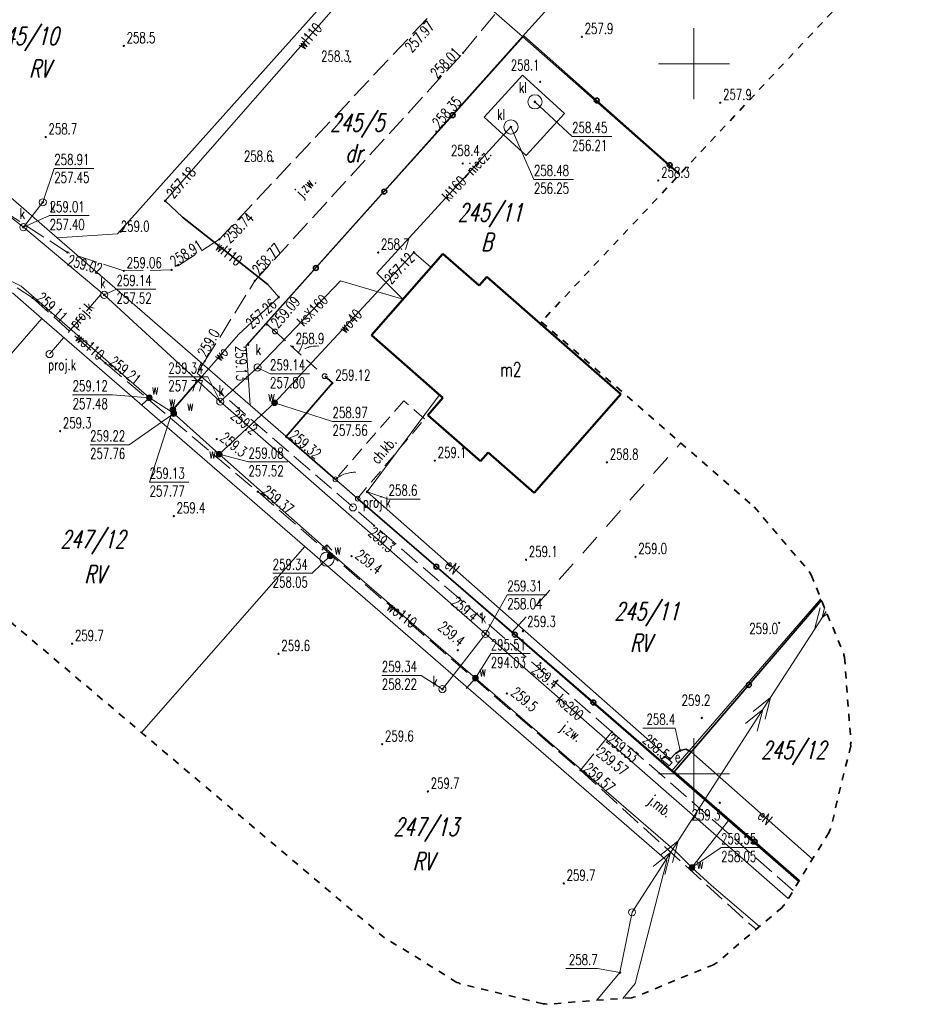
# Model space of a CAD drawing. Header units: metres. Extents: x 7443272 to 7443636, y 5636784 to 5637178.
# Tile 6 of 17: x 7443453 to 7443517, y 5636784 to 5636853. Entities that reach past the tile are written whole.
import ezdxf
from ezdxf.enums import TextEntityAlignment as Align

# ---------------------------------------------------------------- set-up
doc = ezdxf.new("R2010")
doc.units = ezdxf.units.M
doc.header["$MEASUREMENT"] = 0
for name, pattern in [('1', [0]), ('1_OTKC', [1.5, 1, -0.5]), ('1_OTKJ', [2, 1.5, -0.5]), ('1_OTOB', [2, 1, -1]), ('1_OTOF', [1.5, 1.5]), ('1_OTOO', [7.5, 7.5]), ('1_SUEP_A', [0]), ('1_SUES', [0]), ('1_SUKM', [0]), ('1_SUKP', [0]), ('1_SULO', [0]), ('1_SUPP_P', [2, 1.5, -0.5]), ('1_SUWP', [0]), ('2_EGBU_A', [0]), ('2_OTKC', [1.5, 1, -0.5]), ('2_OTKJ', [2, 1.5, -0.5]), ('2_SUEP_A', [0]), ('2_SUES', [0]), ('2_SUKM', [0]), ('2_SUKP', [0]), ('2_SULO', [0]), ('2_SUPP_P', [2, 1.5, -0.5]), ('2_SUWP', [0]), ('3', [1, 0.5, -0.5]), ('3_EGBU_A', [0]), ('4', [2.5, 1.5, -1])]:
    doc.linetypes.add(name, pattern=pattern)
doc.layers.get('0').update_dxf_attribs({"color": 250, "linetype": 'CONTINUOUS', "lineweight": 100})
for name, color, linetype, lineweight in [('EGBB_E_T_0', 7, 'CONTINUOUS', 20), ('EGBB_L_0', 7, '2_EGBU_A', 50), ('EUZOU_T_0', 96, 'CONTINUOUS', 25), ('EUZPU_L_4', 96, '4', 18), ('GRANICE_EWID_L_0', 3, '1', 18), ('KRZYZE_L_0', 7, '1', 0), ('NUMERY_DZIALEK_T_0', 3, 'CONTINUOUS', 25), ('P_SUK_E_T_6', 34, 'CONTINUOUS', 0), ('P_SUK_T_3', 34, 'CONTINUOUS', 18), ('P_SUKP_E_T_0', 34, 'CONTINUOUS', 0), ('P_SUKP_L_0', 34, '2_SUPP_P', 18), ('SUE_E_T_1', 1, 'CONTINUOUS', 0), ('SUE_L_1', 1, '2_SUES', 18), ('SUEP_E_T_0', 1, 'CONTINUOUS', 0), ('SUEP_L_0', 1, '2_SUEP_A', 18), ('SUER_T_0', 1, 'CONTINUOUS', 18), ('SUK_E_T_2', 34, 'CONTINUOUS', 0), ('SUK_E_T_4', 34, 'CONTINUOUS', 0), ('SUK_L_3', 34, '2_SUKM', 18), ('SUK_T_2', 34, 'CONTINUOUS', 18), ('SUK_T_3', 34, 'CONTINUOUS', 18), ('SUKP_E_T_0', 34, 'CONTINUOUS', 0), ('SUKP_L_0', 34, '2_SUKP', 18), ('SUKR_T_0', 34, 'CONTINUOUS', 18), ('SUNR_T_0', 7, 'CONTINUOUS', 18), ('SUW_E_T_2', 5, 'CONTINUOUS', 0), ('SUW_T_2', 5, 'CONTINUOUS', 18), ('SUW_T_5', 5, 'CONTINUOUS', 18), ('SUWP_E_T_0', 5, 'CONTINUOUS', 0), ('SUWP_L_0', 5, '2_SUWP', 18), ('SUWR_T_0', 5, 'CONTINUOUS', 18), ('ZAKRES_L_2', 1, '3', 35)]:
    doc.layers.add(name, color=color, linetype=linetype, lineweight=lineweight)
for name, color, linetype, lineweight, true_color in [('OTK_E_T_0', 7, 'CONTINUOUS', 0, 0x7d7d7d), ('OTK_E_T_1', 7, 'CONTINUOUS', 0, 0x7d7d7d), ('OTK_L_0', 7, '1_OTKJ', 18, 0x7d7d7d), ('OTK_L_2', 7, '1_OTKC', 18, 0x7d7d7d), ('OTO_L_0', 7, '1_OTOO', 35, 0x7d7d7d), ('OTO_L_1', 7, '1_OTOB', 18, 0x7d7d7d), ('OTO_L_2', 7, '1_OTOF', 18, 0x7d7d7d), ('OTR_T_0', 7, 'CONTINUOUS', 18, 0x7d7d7d), ('OTR_T_1', 7, 'CONTINUOUS', 18, 0x7d7d7d), ('SUL_L_1', 7, '2_SULO', 35, 0x7d7d7d), ('SUP_T_2', 7, 'CONTINUOUS', 18, 0x7d7d7d)]:
    doc.layers.add(name, color=color, linetype=linetype, lineweight=lineweight, true_color=true_color)
doc.styles.get("Standard").update_dxf_attribs({"font": 'Simplex.SHX', "width": 0.75})

# ---------------------------------------------------------------- blocks, each defined once
blk = doc.blocks.new('1_SUKS')
at = {"linetype": 'Continuous'}
blk.add_circle((0, 0), 0.25, dxfattribs=at)
blk = doc.blocks.new('1_SUPS')
at = {"linetype": 'Continuous'}
blk.add_circle((0, 0), 0.0625, dxfattribs=at)
blk = doc.blocks.new('1_SUKM')
at = {"linetype": 'Continuous'}
blk.add_circle((0, 0), 0.5, dxfattribs=at)
blk = doc.blocks.new('1_SUPP')
at = {"linetype": 'Continuous'}
blk.add_circle((0, 0), 0.25, dxfattribs=at)
blk = doc.blocks.new('1_SUWH')
at = {"linetype": 'Continuous'}
for p, q in [((0, 1), (-0.35355, 0.64645)), ((0, 1), (0.35355, 0.64645)), ((0, 0.5), (0, 1))]:
    blk.add_line(p, q, dxfattribs=at)
blk.add_circle((0, 0), 0.5, dxfattribs=at)
blk = doc.blocks.new('1_SUWW')
at = {"linetype": 'Continuous'}
for radius in [0.2, 0.175, 0.15, 0.125, 0.1, 0.075, 0.05, 0.025, 0.00715]:
    blk.add_circle((0, 0), radius, dxfattribs=at)
blk = doc.blocks.new('2_OTRN')
at = {"linetype": 'Continuous'}
blk.add_circle((0, 0), 0.045, dxfattribs=at)
blk = doc.blocks.new('2_OTRS')
at = {"linetype": 'Continuous'}
blk.add_circle((0, 0), 0.045, dxfattribs=at)

msp = doc.modelspace()

# ---------------------------------------------------------------- linework, layer by layer
at = {"layer": 'EGBB_L_0', "linetype": '3_EGBU_A'}
for p, q in [((7443482.307, 5636836.617), (7443477.278, 5636830.878)), ((7443484.864, 5636834.376), (7443482.307, 5636836.617)), ((7443485.411, 5636835.001), (7443484.864, 5636834.376)), ((7443494.842, 5636826.737), (7443485.411, 5636835.001)), ((7443477.278, 5636830.878), (7443482.318, 5636826.463)), ((7443482.318, 5636826.463), (7443481.263, 5636825.259)), ((7443488.747, 5636819.779), (7443494.842, 5636826.737)), ((7443481.263, 5636825.259), (7443484.964, 5636822.017)), ((7443484.964, 5636822.017), (7443485.497, 5636822.626)), ((7443485.497, 5636822.626), (7443488.747, 5636819.779))]:
    msp.add_line(p, q, dxfattribs=at)
at = {"layer": 'EUZPU_L_4', "linetype": '4'}
msp.add_line((7443487.18, 5636809.94), (7443499.073, 5636823.297), dxfattribs=at)
at = {"layer": 'GRANICE_EWID_L_0', "linetype": '1'}
for p, q in [((7443487.92, 5636851.91), (7443506.73, 5636872.94)), ((7443478.91, 5636859.83), (7443459.41, 5636838.02)), ((7443487.92, 5636851.91), (7443478.91, 5636859.83)), ((7443437.91, 5636852.71), (7443455.15, 5636837.75)), ((7443468.47, 5636830.15), (7443487.92, 5636851.91)), ((7443487.92, 5636851.91), (7443498.97, 5636842.187)), ((7443459.41, 5636838.02), (7443455.15, 5636837.75)), ((7443455.15, 5636837.75), (7443468.74, 5636825.95)), ((7443454.08, 5636832.05), (7443452.01, 5636833.86)), ((7443442.368, 5636818.689), (7443454.08, 5636832.05)), ((7443454.08, 5636832.05), (7443472.59, 5636816)), ((7443468.47, 5636830.15), (7443468.74, 5636825.95)), ((7443468.74, 5636825.95), (7443498.41, 5636800.19)), ((7443461.095, 5636802.9), (7443472.59, 5636816)), ((7443472.59, 5636816), (7443498.08, 5636793.89)), ((7443508.945, 5636812.327), (7443498.41, 5636800.19)), ((7443498.41, 5636800.19), (7443507.372, 5636792.41)), ((7443495.86, 5636785.22), (7443498.08, 5636793.89)), ((7443495.86, 5636785.22), (7443494.989, 5636784.178))]:
    msp.add_line(p, q, dxfattribs=at)
at = {"layer": 'KRZYZE_L_0', "linetype": '1'}
for p, q in [((7443500, 5636847.5), (7443500, 5636852.5)), ((7443497.5, 5636850), (7443502.5, 5636850)), ((7443500, 5636797.5), (7443500, 5636802.5)), ((7443497.5, 5636800), (7443502.5, 5636800))]:
    msp.add_line(p, q, dxfattribs=at)
at = {"layer": 'OTK_L_0', "linetype": '2_OTKJ'}
for p, q in [((7443483.743, 5636850.774), (7443496.081, 5636865.782)), ((7443481.209, 5636853.194), (7443466.582, 5636837.642)), ((7443469.081, 5636834.716), (7443483.743, 5636850.774)), ((7443455.887, 5636836.714), (7443442.404, 5636845.414)), ((7443440.726, 5636842.043), (7443453.414, 5636833.505)), ((7443466.582, 5636837.642), (7443463.206, 5636835.482)), ((7443459.845, 5636835.41), (7443455.887, 5636836.714)), ((7443463.206, 5636835.482), (7443459.845, 5636835.41)), ((7443465.537, 5636829.036), (7443469.081, 5636834.716)), ((7443453.414, 5636833.505), (7443458.545, 5636828.912)), ((7443458.545, 5636828.912), (7443469.275, 5636819.867)), ((7443465.009, 5636828.194), (7443465.537, 5636829.036)), ((7443466.18, 5636827.22), (7443465.009, 5636828.194)), ((7443483.57, 5636812.25), (7443466.18, 5636827.22)), ((7443469.275, 5636819.867), (7443492, 5636800.25)), ((7443494.22, 5636802.96), (7443483.57, 5636812.25)), ((7443494.22, 5636802.96), (7443492, 5636800.25)), ((7443492, 5636800.25), (7443494.22, 5636802.96)), ((7443506.994, 5636791.785), (7443494.22, 5636802.96)), ((7443492, 5636800.25), (7443503.94, 5636789.41)), ((7443503.94, 5636789.41), (7443504.384, 5636789.052))]:
    msp.add_line(p, q, dxfattribs=at)
at = {"layer": 'OTK_L_2', "linetype": '2_OTKC'}
for p, q in [((7443479.555, 5636826.273), (7443474.748, 5636820.734)), ((7443481.024, 5636824.986), (7443479.555, 5636826.273)), ((7443476.299, 5636819.387), (7443481.024, 5636824.986)), ((7443474.748, 5636820.734), (7443476.299, 5636819.387))]:
    msp.add_line(p, q, dxfattribs=at)
at = {"layer": 'OTO_L_0'}
for p, q in [((7443488.01, 5636851.97), (7443483.007, 5636846.383)), ((7443493.151, 5636847.417), (7443488.01, 5636851.97)), ((7443498.292, 5636842.863), (7443493.151, 5636847.417)), ((7443483.007, 5636846.383), (7443478.187, 5636841.001)), ((7443499.009, 5636842.228), (7443498.292, 5636842.863)), ((7443478.187, 5636841.001), (7443473.368, 5636835.62)), ((7443473.368, 5636835.62), (7443468.549, 5636830.238)), ((7443470.494, 5636831.147), (7443469.867, 5636831.71)), ((7443474.544, 5636827.529), (7443473.99, 5636827.998)), ((7443471.271, 5636823.74), (7443474.544, 5636827.529)), ((7443474.748, 5636820.734), (7443471.271, 5636823.74)), ((7443481.852, 5636814.585), (7443476.32, 5636819.369)), ((7443487.385, 5636809.8), (7443481.852, 5636814.585)), ((7443508.99, 5636812.214), (7443503.867, 5636806.254)), ((7443492.917, 5636805.016), (7443487.385, 5636809.8)), ((7443503.867, 5636806.254), (7443498.61, 5636800.14)), ((7443498.59, 5636800.11), (7443492.917, 5636805.016)), ((7443498.61, 5636800.14), (7443504.274, 5636795.224)), ((7443504.274, 5636795.224), (7443507.421, 5636792.492))]:
    msp.add_line(p, q, dxfattribs=at)
for centre in [(7443493.151, 5636847.417), (7443483.007, 5636846.383), (7443498.292, 5636842.863), (7443478.187, 5636841.001), (7443473.368, 5636835.62), (7443481.852, 5636814.585), (7443487.385, 5636809.8), (7443503.867, 5636806.254), (7443492.917, 5636805.016), (7443504.274, 5636795.224)]:
    msp.add_circle(centre, 0.17, dxfattribs=at)
at = {"layer": 'OTO_L_1'}
for p, q in [((7443470.494, 5636831.147), (7443471.778, 5636829.991)), ((7443471.592, 5636830.158), (7443472.706, 5636829.154)), ((7443472.706, 5636829.154), (7443473.99, 5636827.998))]:
    msp.add_line(p, q, dxfattribs=at)
for centre in [(7443470.494, 5636831.147), (7443473.99, 5636827.998)]:
    msp.add_circle(centre, 0.17, dxfattribs=at)
for centre, start, end in [((7443470.492, 5636830.776), 325.93371, 10.00808), ((7443473.436, 5636828.125), 85.97043, 130.0448)]:
    msp.add_arc(centre, 2, start, end, dxfattribs=at)
at = {"layer": 'OTO_L_2'}
for p, q in [((7443474.829, 5636820.796), (7443474.909, 5636820.859)), ((7443474.909, 5636820.859), (7443474.983, 5636820.913)), ((7443474.983, 5636820.913), (7443475.079, 5636820.963)), ((7443475.079, 5636820.963), (7443475.161, 5636821.011)), ((7443475.161, 5636821.011), (7443475.25, 5636821.053)), ((7443475.25, 5636821.053), (7443475.347, 5636821.088)), ((7443475.347, 5636821.088), (7443475.436, 5636821.13)), ((7443475.436, 5636821.13), (7443475.534, 5636821.151)), ((7443475.534, 5636821.151), (7443475.638, 5636821.179)), ((7443475.638, 5636821.179), (7443475.729, 5636821.193)), ((7443475.729, 5636821.193), (7443475.827, 5636821.214)), ((7443475.827, 5636821.214), (7443475.926, 5636821.221)), ((7443475.926, 5636821.221), (7443476.025, 5636821.228)), ((7443476.025, 5636821.228), (7443476.131, 5636821.228)), ((7443476.131, 5636821.228), (7443476.167, 5636821.224)), ((7443474.748, 5636820.734), (7443474.829, 5636820.796)), ((7443474.748, 5636820.734), (7443475.314, 5636820.242)), ((7443475.226, 5636820.318), (7443475.754, 5636819.861)), ((7443475.754, 5636819.861), (7443476.32, 5636819.369))]:
    msp.add_line(p, q, dxfattribs=at)
for centre in [(7443474.748, 5636820.734), (7443476.32, 5636819.369)]:
    msp.add_circle(centre, 0.17, dxfattribs=at)
at = {"layer": 'P_SUKP_L_0', "linetype": '1_SUPP_P'}
msp.add_line((7443454.614, 5636829.555), (7443458.238, 5636833.761), dxfattribs=at)
at = {"layer": 'SUE_L_1', "linetype": '1_SUES'}
for p, q in [((7443497.92, 5636801.24), (7443497.72, 5636801)), ((7443497.72, 5636801), (7443498.26, 5636800.55)), ((7443498.46, 5636800.79), (7443497.92, 5636801.24)), ((7443498.26, 5636800.55), (7443498.46, 5636800.79))]:
    msp.add_line(p, q, dxfattribs=at)
at = {"layer": 'SUEP_L_0', "linetype": '1_SUEP_A'}
for p, q in [((7443476.991, 5636819.856), (7443482.068, 5636826.682)), ((7443498.27, 5636801.08), (7443476.991, 5636819.856)), ((7443508.878, 5636811.69), (7443508.485, 5636810.159)), ((7443508.485, 5636810.159), (7443509.306, 5636811.431)), ((7443509.204, 5636811.686), (7443509.028, 5636810.999)), ((7443509.028, 5636810.999), (7443509.37, 5636811.274)), ((7443505.397, 5636805.371), (7443508.485, 5636810.159)), ((7443498.892, 5636795.287), (7443505.397, 5636805.371)), ((7443504.164, 5636804.382), (7443505.397, 5636805.371)), ((7443505.397, 5636805.371), (7443505.004, 5636803.84)), ((7443503.622, 5636803.541), (7443504.855, 5636804.531)), ((7443504.855, 5636804.531), (7443504.462, 5636802.999)), ((7443498.26, 5636800.96), (7443498.69, 5636801.42)), ((7443498.69, 5636801.42), (7443499.03, 5636801.63)), ((7443499.03, 5636801.63), (7443499.42, 5636801.73)), ((7443499.42, 5636801.73), (7443499.8, 5636801.55)), ((7443499.8, 5636801.55), (7443508.342, 5636793.992)), ((7443498.218, 5636800.992), (7443498.27, 5636801.08)), ((7443495.639, 5636790.245), (7443498.892, 5636795.287)), ((7443497.659, 5636794.298), (7443498.892, 5636795.287)), ((7443498.892, 5636795.287), (7443498.499, 5636793.756)), ((7443497.117, 5636793.457), (7443498.35, 5636794.447)), ((7443498.35, 5636794.447), (7443497.957, 5636792.915)), ((7443495.639, 5636790.245), (7443494.781, 5636785.993)), ((7443494.781, 5636785.993), (7443493.151, 5636784.05))]:
    msp.add_line(p, q, dxfattribs=at)
at = {"layer": 'SUER_T_0', "linetype": 'Continuous'}
for p, q in [((7443476.991, 5636819.856), (7443478.497, 5636819.337)), ((7443478.497, 5636819.337), (7443480.723, 5636819.337)), ((7443496.401, 5636803.214), (7443498.681, 5636803.214)), ((7443499.03, 5636801.63), (7443498.681, 5636803.214)), ((7443490.964, 5636786.282), (7443493.216, 5636786.282)), ((7443494.781, 5636785.993), (7443493.216, 5636786.282))]:
    msp.add_line(p, q, dxfattribs=at)
at = {"layer": 'SUK_L_3', "linetype": '1_SUKM'}
for p, q in [((7443487.914, 5636849.196), (7443485.227, 5636846.233)), ((7443490.877, 5636846.509), (7443487.914, 5636849.196)), ((7443488.19, 5636843.546), (7443490.877, 5636846.509)), ((7443485.227, 5636846.233), (7443488.19, 5636843.546))]:
    msp.add_line(p, q, dxfattribs=at)
at = {"layer": 'SUKP_L_0', "linetype": '1_SUKP'}
for p, q in [((7443477.67, 5636835.26), (7443487.11, 5636845.55)), ((7443452.77, 5636838.49), (7443445.966, 5636843.772)), ((7443452.77, 5636838.49), (7443454.138, 5636840.244)), ((7443458.467, 5636833.725), (7443452.77, 5636838.49)), ((7443475.112, 5636834.709), (7443469.263, 5636828.612)), ((7443479.499, 5636833.413), (7443475.112, 5636834.709)), ((7443479.499, 5636833.413), (7443477.67, 5636835.26)), ((7443466.634, 5636826.205), (7443458.467, 5636833.725)), ((7443466.634, 5636826.205), (7443469.263, 5636828.612)), ((7443485.314, 5636809.852), (7443466.634, 5636826.205)), ((7443485.314, 5636809.852), (7443482.285, 5636805.96)), ((7443506.646, 5636791.212), (7443485.314, 5636809.852))]:
    msp.add_line(p, q, dxfattribs=at)
at = {"layer": 'SUKR_T_0', "linetype": 'Continuous'}
for p, q in [((7443488.8, 5636847.32), (7443491.421, 5636844.879)), ((7443487.11, 5636845.55), (7443488.729, 5636841.854)), ((7443491.421, 5636844.879), (7443494.217, 5636844.879)), ((7443488.729, 5636841.854), (7443491.524, 5636841.854))]:
    msp.add_line(p, q, dxfattribs=at)
at = {"layer": 'SUL_L_1', "linetype": '1_SULO'}
for p, q in [((7443469.996, 5636834.462), (7443463.984, 5636839.194)), ((7443463.3, 5636825.64), (7443465.307, 5636827.942)), ((7443498.26, 5636800.96), (7443498.69, 5636801.42)), ((7443498.69, 5636801.42), (7443499.03, 5636801.63)), ((7443499.03, 5636801.63), (7443499.42, 5636801.73)), ((7443499.42, 5636801.73), (7443499.8, 5636801.55)), ((7443499.8, 5636801.55), (7443508.342, 5636793.992))]:
    msp.add_line(p, q, dxfattribs=at)
at = {"layer": 'SUNR_T_0', "linetype": 'Continuous'}
for p, q in [((7443454.138, 5636840.244), (7443454.948, 5636842.626)), ((7443454.948, 5636842.626), (7443457.743, 5636842.626)), ((7443452.77, 5636838.49), (7443454.618, 5636839.307)), ((7443454.618, 5636839.307), (7443457.413, 5636839.307)), ((7443458.467, 5636833.725), (7443459.33, 5636834.122)), ((7443459.33, 5636834.122), (7443462.099, 5636834.122)), ((7443469.272, 5636828.581), (7443470.141, 5636828.163)), ((7443462.982, 5636827.947), (7443465.751, 5636827.947)), ((7443466.634, 5636826.205), (7443465.751, 5636827.947)), ((7443470.141, 5636828.163), (7443472.91, 5636828.163)), ((7443485.314, 5636809.852), (7443486.848, 5636812.597)), ((7443486.848, 5636812.597), (7443489.644, 5636812.597)), ((7443478.018, 5636806.926), (7443480.787, 5636806.926)), ((7443482.285, 5636805.96), (7443480.787, 5636806.926))]:
    msp.add_line(p, q, dxfattribs=at)
at = {"layer": 'SUWP_L_0', "linetype": '1_SUWP'}
for p, q in [((7443480.005, 5636860.036), (7443462.754, 5636840.349)), ((7443462.754, 5636840.349), (7443463.984, 5636839.194)), ((7443463.984, 5636839.194), (7443469.996, 5636834.462)), ((7443452.603, 5636834.338), (7443449.15, 5636836.09)), ((7443470.46, 5636826.13), (7443480.28, 5636836.72)), ((7443480.28, 5636836.72), (7443481.477, 5636835.671)), ((7443461.63, 5636826.49), (7443452.603, 5636834.338)), ((7443469.996, 5636834.462), (7443470.765, 5636833.554)), ((7443470.765, 5636833.554), (7443467.92, 5636830.94)), ((7443467.92, 5636830.94), (7443463.3, 5636825.64)), ((7443461.643, 5636826.482), (7443461.116, 5636825.975)), ((7443463.2, 5636825.49), (7443461.63, 5636826.49)), ((7443466.56, 5636822.5), (7443470.46, 5636826.13)), ((7443463.3, 5636825.64), (7443463.2, 5636825.49)), ((7443463.36, 5636825.37), (7443463.2, 5636825.49)), ((7443466.56, 5636822.5), (7443463.36, 5636825.37)), ((7443474.51, 5636815.46), (7443466.56, 5636822.5)), ((7443474.51, 5636815.46), (7443474.15, 5636815.11)), ((7443498.69, 5636794.56), (7443474.51, 5636815.46)), ((7443484.606, 5636806.734), (7443483.954, 5636806.003)), ((7443499.86, 5636793.39), (7443502.428, 5636796.701)), ((7443499.86, 5636793.39), (7443498.69, 5636794.56)), ((7443501.23, 5636792.12), (7443499.86, 5636793.39)), ((7443504.611, 5636789.242), (7443501.23, 5636792.12))]:
    msp.add_line(p, q, dxfattribs=at)
at = {"layer": 'SUWR_T_0', "linetype": 'Continuous'}
for p, q in [((7443456.241, 5636826.685), (7443459.037, 5636826.685)), ((7443461.643, 5636826.482), (7443459.037, 5636826.685)), ((7443470.46, 5636826.13), (7443474.543, 5636824.814)), ((7443463.36, 5636825.37), (7443460.21, 5636823.171)), ((7443463.3, 5636825.64), (7443461.662, 5636820.534)), ((7443474.543, 5636824.814), (7443477.285, 5636824.814)), ((7443457.469, 5636823.171), (7443460.21, 5636823.171)), ((7443466.56, 5636822.5), (7443468.625, 5636821.957)), ((7443468.625, 5636821.957), (7443471.393, 5636821.957)), ((7443461.662, 5636820.534), (7443464.431, 5636820.534)), ((7443474.385, 5636815.339), (7443473.098, 5636814.121)), ((7443470.33, 5636814.121), (7443473.098, 5636814.121)), ((7443484.606, 5636806.734), (7443485.69, 5636808.465)), ((7443485.69, 5636808.465), (7443488.458, 5636808.465)), ((7443499.86, 5636793.39), (7443501.913, 5636794.801)), ((7443501.913, 5636794.801), (7443504.682, 5636794.801))]:
    msp.add_line(p, q, dxfattribs=at)
at = {"layer": 'ZAKRES_L_2', "linetype": '3'}
for p, q in [((7443516.575, 5636860.934), (7443489.249, 5636831.836)), ((7443489.249, 5636831.836), (7443504.242, 5636818.804)), ((7443504.242, 5636818.804), (7443506.165, 5636816.513)), ((7443506.165, 5636816.513), (7443508.119, 5636814.248)), ((7443478.212, 5636788.434), (7443447.178, 5636814.661)), ((7443508.119, 5636814.248), (7443508.174, 5636814.119)), ((7443508.174, 5636814.119), (7443508.264, 5636814.011)), ((7443508.264, 5636814.011), (7443509.385, 5636811.238)), ((7443509.385, 5636811.238), (7443510.544, 5636808.48)), ((7443510.544, 5636808.48), (7443510.556, 5636808.34)), ((7443510.556, 5636808.34), (7443510.608, 5636808.21)), ((7443510.608, 5636808.21), (7443510.817, 5636805.225)), ((7443510.817, 5636805.225), (7443511.067, 5636802.244)), ((7443511.067, 5636802.244), (7443511.035, 5636802.108)), ((7443511.045, 5636801.968), (7443510.322, 5636799.065)), ((7443511.035, 5636802.108), (7443511.045, 5636801.968)), ((7443510.322, 5636799.065), (7443509.638, 5636796.152)), ((7443509.532, 5636795.896), (7443507.947, 5636793.359)), ((7443509.566, 5636796.032), (7443509.532, 5636795.896)), ((7443509.638, 5636796.152), (7443509.566, 5636796.032)), ((7443507.947, 5636793.359), (7443506.397, 5636790.8)), ((7443506.216, 5636790.589), (7443503.924, 5636788.666)), ((7443506.29, 5636790.708), (7443506.216, 5636790.589)), ((7443506.397, 5636790.8), (7443506.29, 5636790.708)), ((7443480.77, 5636786.884), (7443478.212, 5636788.434)), ((7443503.924, 5636788.666), (7443501.66, 5636786.711)), ((7443483.307, 5636785.299), (7443480.77, 5636786.884)), ((7443501.423, 5636786.567), (7443498.649, 5636785.446)), ((7443501.53, 5636786.657), (7443501.423, 5636786.567)), ((7443501.66, 5636786.711), (7443501.53, 5636786.657)), ((7443483.444, 5636785.265), (7443483.307, 5636785.299)), ((7443483.564, 5636785.192), (7443483.444, 5636785.265)), ((7443486.476, 5636784.509), (7443483.564, 5636785.192)), ((7443498.649, 5636785.446), (7443495.891, 5636784.287)), ((7443489.379, 5636783.786), (7443486.476, 5636784.509)), ((7443495.621, 5636784.222), (7443492.637, 5636784.014)), ((7443495.751, 5636784.275), (7443495.621, 5636784.222)), ((7443495.891, 5636784.287), (7443495.751, 5636784.275)), ((7443489.519, 5636783.795), (7443489.379, 5636783.786)), ((7443489.656, 5636783.763), (7443489.519, 5636783.795)), ((7443492.637, 5636784.014), (7443489.656, 5636783.763))]:
    msp.add_line(p, q, dxfattribs=at)

# ---------------------------------------------------------------- block references
at = {"layer": 'OTR_T_0'}
for p in [(7443483.743, 5636850.774), (7443481.853, 5636845.225), (7443466.582, 5636837.642), (7443455.887, 5636836.714), (7443459.845, 5636835.41), (7443463.206, 5636835.482), (7443469.081, 5636834.716), (7443453.414, 5636833.505), (7443469.935, 5636831.627), (7443468.603, 5636830.198), (7443458.545, 5636828.912), (7443474.539, 5636827.498), (7443471.277, 5636823.72), (7443469.275, 5636819.867), (7443494.208, 5636802.961), (7443493.196, 5636801.71), (7443491.997, 5636800.248)]:
    msp.add_blockref('2_OTRS', p, dxfattribs=at)
at = {"layer": 'OTR_T_1'}
for p in [(7443492.1, 5636851.9), (7443459.84, 5636851.26), (7443475.78, 5636850.15), (7443489.16, 5636848.73), (7443501.85, 5636847.26), (7443454.34, 5636844.84), (7443470.34, 5636843.13), (7443483.71, 5636842.98), (7443497.49, 5636841.78), (7443459.63, 5636838.18), (7443477.75, 5636836.71), (7443471.74, 5636830.07), (7443467.939, 5636825.737), (7443455.35, 5636824.13), (7443466.385, 5636823.569), (7443481.75, 5636822.05), (7443493.87, 5636821.93), (7443463.36, 5636818.15), (7443477.477, 5636817.47), (7443475.886, 5636815.324), (7443495.88, 5636815.28), (7443488.17, 5636815.07), (7443484.99, 5636811.22), (7443506, 5636810.62), (7443456.2, 5636809.16), (7443470.74, 5636808.45), (7443483.36, 5636808.695), (7443489.19, 5636807.79), (7443486.82, 5636805.66), (7443500.55, 5636803.93), (7443478.04, 5636802.08), (7443481.26, 5636798.76), (7443490.83, 5636792.28)]:
    msp.add_blockref('2_OTRN', p, dxfattribs=at)
for p, rotation in [((7443465.537, 5636829.036), 0.0652592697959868), ((7443487.951, 5636810.037), 0.0655051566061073), ((7443501.816, 5636797.961), 0.0657237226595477)]:
    msp.add_blockref('2_OTRN', p, dxfattribs=dict(at, rotation=rotation))
at = {"layer": 'P_SUK_T_3'}
for p in [(7443454.614, 5636829.555), (7443475.987, 5636818.757)]:
    msp.add_blockref('1_SUKS', p, dxfattribs=at)
at = {"layer": 'SUER_T_0'}
for p in [(7443476.991, 5636819.856), (7443499.03, 5636801.63), (7443498.27, 5636801.08), (7443494.781, 5636785.993)]:
    msp.add_blockref('1_SUPS', p, dxfattribs=at)
at = {"layer": 'SUK_T_2'}
for p in [(7443488.8, 5636847.32), (7443487.11, 5636845.55)]:
    msp.add_blockref('1_SUKM', p, dxfattribs=at)
at = {"layer": 'SUK_T_3'}
for p in [(7443454.138, 5636840.244), (7443452.77, 5636838.49), (7443458.467, 5636833.725), (7443469.263, 5636828.612), (7443466.634, 5636826.205), (7443485.314, 5636809.852), (7443482.285, 5636805.96)]:
    msp.add_blockref('1_SUKS', p, dxfattribs=at)
at = {"layer": 'SUKR_T_0'}
for p in [(7443488.8, 5636847.32), (7443487.11, 5636845.55)]:
    msp.add_blockref('1_SUPS', p, dxfattribs=at)
at = {"layer": 'SUNR_T_0'}
for p in [(7443454.138, 5636840.244), (7443452.77, 5636838.49), (7443458.467, 5636833.725), (7443469.272, 5636828.581), (7443466.634, 5636826.205), (7443485.314, 5636809.852), (7443482.285, 5636805.96)]:
    msp.add_blockref('1_SUPS', p, dxfattribs=at)
at = {"layer": 'SUP_T_2'}
msp.add_blockref('1_SUPP', (7443495.639, 5636790.245), dxfattribs=at)
at = {"layer": 'SUW_T_2'}
msp.add_blockref('1_SUWH', (7443474.15, 5636815.11), dxfattribs=at)
at = {"layer": 'SUW_T_5'}
for p in [(7443461.643, 5636826.482), (7443463.3, 5636825.64), (7443470.46, 5636826.13), (7443463.36, 5636825.37), (7443466.56, 5636822.5), (7443474.385, 5636815.339), (7443484.606, 5636806.734), (7443499.86, 5636793.39)]:
    msp.add_blockref('1_SUWW', p, dxfattribs=at)
at = {"layer": 'SUWR_T_0'}
for p in [(7443462.754, 5636840.349), (7443480.28, 5636836.72), (7443470.75, 5636833.571), (7443461.643, 5636826.482), (7443463.3, 5636825.64), (7443470.46, 5636826.13), (7443463.36, 5636825.37), (7443466.56, 5636822.5), (7443474.385, 5636815.339), (7443484.606, 5636806.734), (7443499.86, 5636793.39)]:
    msp.add_blockref('1_SUPS', p, dxfattribs=at)

# ---------------------------------------------------------------- texts
at = {"layer": 'EGBB_E_T_0', "width": 0.7}
msp.add_text('m2', height=1, dxfattribs=at).set_placement((7443486.346, 5636827.975))
at = {"layer": 'EUZOU_T_0', "oblique": 15, "width": 0.7}
for s, p in [('RV', (7443453.18, 5636850.272)), ('dr', (7443475.44, 5636844.329)), ('B', (7443485.012, 5636838.068)), ('RV', (7443457.054, 5636814.668)), ('RV', (7443495.499, 5636809.832)), ('RV', (7443480.199, 5636794.464))]:
    msp.add_text(s, height=1.25, dxfattribs=at).set_placement(p, align=Align.TOP_LEFT)
at = {"layer": 'NUMERY_DZIALEK_T_0', "oblique": 15, "width": 0.7}
for s, p in [('245/10', (7443450.667, 5636852.575)), ('245/5', (7443474.368, 5636846.485)), ('245/11', (7443483.352, 5636840.151)), ('247/12', (7443455.37, 5636817.136)), ('245/11', (7443494.386, 5636812.064)), ('245/12', (7443504.725, 5636802.293)), ('247/13', (7443478.83, 5636796.887))]:
    msp.add_text(s, height=1.25, dxfattribs=at).set_placement(p, align=Align.TOP_LEFT)
at = {"layer": 'OTK_E_T_0', "width": 0.7}
for s, rotation, p in [('j.zw.', 46.53445, (7443472.717, 5636841.277)), ('j.mb.', 321.5663, (7443497.563, 5636797.638))]:
    msp.add_text(s, height=0.75, rotation=rotation, dxfattribs=at).set_placement(p, align=Align.MIDDLE)
msp.add_text('j.zw.', height=0.75, rotation=322.88, dxfattribs=at).set_placement((7443490.995, 5636803.735), align=Align.TOP_LEFT)
at = {"layer": 'OTK_E_T_1', "width": 0.7}
msp.add_text('ch.kb.', height=0.75, rotation=49.1276, dxfattribs=at).set_placement((7443478.143, 5636822.796), align=Align.MIDDLE)
at = {"layer": 'OTR_T_0', "width": 0.7}
msp.add_text('257.97', height=0.75, rotation=48.28161, dxfattribs=at).set_placement((7443481.216, 5636853.085), align=Align.TOP_RIGHT)
msp.add_text('258.01', height=0.75, rotation=46.33247, dxfattribs=at).set_placement((7443483.618, 5636850.712), align=Align.RIGHT)
for s, rotation, p in [('258.35', 48.44535, (7443482.053, 5636845.425)), ('258.91', 32.65182, (7443463.406, 5636835.682)), ('258.77', 47.44992, (7443469.36, 5636835.078)), ('259.11', 317.22817, (7443453.626, 5636833.425)), ('259.21', 321.11089, (7443458.741, 5636828.888)), ('259.32', 319.66487, (7443471.46, 5636823.709)), ('259.37', 320.34723, (7443469.498, 5636819.797)), ('259.57', 317.96882, (7443492.175, 5636800.279))]:
    msp.add_text(s, height=0.75, rotation=rotation, dxfattribs=at).set_placement(p)
for s, rotation, p in [('258.74', 45.18374, (7443466.782, 5636837.842)), ('259.02', 343.88801, (7443456.025, 5636836.562)), ('259.09', 49.07088, (7443470.135, 5636831.827)), ('259.13', 271.7594, (7443468.45, 5636830.147)), ('259.53', 321.18882, (7443494.236, 5636802.873))]:
    msp.add_text(s, height=0.75, rotation=rotation, dxfattribs=at).set_placement(p, align=Align.TOP_LEFT)
for s, p in [('259.06', (7443460.045, 5636835.61)), ('259.12', (7443474.739, 5636827.698))]:
    msp.add_text(s, height=0.75, dxfattribs=at).set_placement(p)
msp.add_text('259.57', height=0.75, rotation=321.10435, dxfattribs=at).set_placement((7443493.286, 5636801.649), align=Align.MIDDLE_LEFT)
at = {"layer": 'OTR_T_1', "width": 0.7}
for s, p in [('257.9', (7443492.3, 5636852.1)), ('258.5', (7443460.04, 5636851.46)), ('258.1', (7443487.097, 5636849.531)), ('257.9', (7443502.05, 5636847.46)), ('258.7', (7443454.54, 5636845.04)), ('258.4', (7443482.886, 5636843.522)), ('258.3', (7443497.69, 5636841.98)), ('259.0', (7443459.63, 5636838.18)), ('258.7', (7443477.95, 5636836.91)), ('258.9', (7443471.94, 5636830.27)), ('259.3', (7443455.55, 5636824.33)), ('259.1', (7443481.95, 5636822.25)), ('258.8', (7443494.07, 5636822.13)), ('259.4', (7443463.56, 5636818.35)), ('259.1', (7443488.37, 5636815.27)), ('259.0', (7443496.08, 5636815.48)), ('259.7', (7443456.4, 5636809.36)), ('259.6', (7443470.94, 5636808.65)), ('259.6', (7443478.24, 5636802.28)), ('259.7', (7443481.46, 5636798.96)), ('259.7', (7443491.03, 5636792.48))]:
    msp.add_text(s, height=0.75, dxfattribs=at).set_placement(p)
for s, p in [('258.3', (7443475.766, 5636850.159)), ('258.6', (7443470.327, 5636843.116)), ('259.2', (7443501.157, 5636804.803))]:
    msp.add_text(s, height=0.75, dxfattribs=at).set_placement(p, align=Align.RIGHT)
for s, rotation, p in [('259.0', 60.08, (7443465.628, 5636829.285)), ('259.3', 321.08224, (7443466.562, 5636823.531)), ('259.4', 321.5052, (7443476.075, 5636815.261)), ('259.3', 0.06551, (7443488.25, 5636810.338)), ('259.5', 320.32489, (7443487.049, 5636805.599)), ('259.3', 0.06572, (7443499.832, 5636796.728))]:
    msp.add_text(s, height=0.75, rotation=rotation, dxfattribs=at).set_placement(p)
for s, rotation, p in [('259.2', 320.97585, (7443467.775, 5636825.687)), ('259.3', 317.34156, (7443477.502, 5636817.432)), ('259.4', 321.39237, (7443488.983, 5636807.777))]:
    msp.add_text(s, height=0.75, rotation=rotation, dxfattribs=at).set_placement(p, align=Align.TOP_LEFT)
msp.add_text('259.4', height=0.75, rotation=319.73107, dxfattribs=at).set_placement((7443484.873, 5636811.239), align=Align.TOP_RIGHT)
msp.add_text('259.4', height=0.75, rotation=320.40833, dxfattribs=at).set_placement((7443483.461, 5636808.934), align=Align.RIGHT)
msp.add_text('259.0', height=0.75, dxfattribs=at).set_placement((7443505.921, 5636810.597), align=Align.TOP_RIGHT)
at = {"layer": 'P_SUK_E_T_6', "width": 0.7}
for p in [(7443454.508, 5636828.429), (7443476.677, 5636818.753)]:
    msp.add_text('proj.k', height=0.75, dxfattribs=at).set_placement(p)
at = {"layer": 'P_SUKP_E_T_0', "width": 0.7}
msp.add_text('proj.k', height=0.75, rotation=49.24819, dxfattribs=at).set_placement((7443456.927, 5636832.24), align=Align.MIDDLE)
at = {"layer": 'SUE_E_T_1', "width": 0.7}
msp.add_text('e', height=0.75, dxfattribs=at).set_placement((7443498.646, 5636800.814))
at = {"layer": 'SUEP_E_T_0', "width": 0.7}
for rotation, p in [(318.58337, (7443482.97, 5636814.577)), (319.36684, (7443505.005, 5636796.923))]:
    msp.add_text('eN', height=0.75, rotation=rotation, dxfattribs=at).set_placement(p, align=Align.MIDDLE)
at = {"layer": 'SUER_T_0', "width": 0.7}
msp.add_text('258.6', height=0.75, dxfattribs=at).set_placement((7443478.497, 5636819.587))
for s, p in [('258.4', (7443498.681, 5636803.464)), ('258.7', (7443493.216, 5636786.532))]:
    msp.add_text(s, height=0.75, dxfattribs=at).set_placement(p, align=Align.RIGHT)
msp.add_text('258.5', height=0.75, rotation=318.66334, dxfattribs=at).set_placement((7443498.101, 5636801.229), align=Align.MIDDLE_RIGHT)
at = {"layer": 'SUK_E_T_2', "width": 0.7}
for p in [(7443487.671, 5636847.953), (7443486.134, 5636846.042)]:
    msp.add_text('kl', height=0.75, dxfattribs=at).set_placement(p)
at = {"layer": 'SUK_E_T_4', "width": 0.7}
for p in [(7443454.653, 5636839.552), (7443452.501, 5636839.073), (7443458.178, 5636834.198), (7443469.125, 5636829.507), (7443466.516, 5636826.622), (7443484.99, 5636810.607), (7443481.584, 5636806.145)]:
    msp.add_text('k', height=0.75, dxfattribs=at).set_placement(p)
at = {"layer": 'SUKP_E_T_0', "width": 0.7}
for s, rotation, p in [('kl160-niecz.', 47.46688, (7443483.971, 5636842.189)), ('ksX160', 46.18931, (7443473.125, 5636832.638)), ('ks200', 318.8526, (7443491.263, 5636804.684))]:
    msp.add_text(s, height=0.75, rotation=rotation, dxfattribs=at).set_placement(p, align=Align.MIDDLE)
at = {"layer": 'SUKR_T_0', "width": 0.7}
for s, p in [('258.45', (7443491.421, 5636845.879)), ('256.21', (7443491.421, 5636844.629)), ('258.48', (7443488.729, 5636842.854)), ('256.25', (7443488.729, 5636841.604))]:
    msp.add_text(s, height=0.75, dxfattribs=at).set_placement(p, align=Align.TOP_LEFT)
at = {"layer": 'SUNR_T_0', "width": 0.7}
for s, p in [('258.91', (7443454.948, 5636843.626)), ('257.45', (7443454.948, 5636842.376)), ('259.01', (7443454.618, 5636840.307)), ('257.40', (7443454.618, 5636839.057)), ('259.14', (7443459.33, 5636835.122)), ('257.52', (7443459.33, 5636833.872)), ('259.14', (7443470.141, 5636829.163)), ('259.34', (7443462.982, 5636828.947)), ('257.80', (7443470.141, 5636827.913)), ('257.77', (7443462.982, 5636827.697)), ('259.31', (7443486.848, 5636813.597)), ('258.04', (7443486.848, 5636812.347)), ('259.34', (7443478.018, 5636807.926)), ('258.22', (7443478.018, 5636806.676))]:
    msp.add_text(s, height=0.75, dxfattribs=at).set_placement(p, align=Align.TOP_LEFT)
at = {"layer": 'SUW_E_T_2', "width": 0.7}
for p in [(7443461.812, 5636826.706), (7443463.01, 5636825.853), (7443470, 5636826.225), (7443464.283, 5636825.561), (7443465.84, 5636822.193), (7443474.669, 5636815.437), (7443484.875, 5636806.852), (7443500.189, 5636793.302)]:
    msp.add_text('w', height=0.75, dxfattribs=at).set_placement(p)
at = {"layer": 'SUWP_E_T_0', "width": 0.7}
for s, rotation, p in [('wl110', 48.77309, (7443472.914, 5636851.944)), ('wl110', 321.79398, (7443467.242, 5636836.63)), ('wo40', 47.16056, (7443475.788, 5636831.875)), ('wo110', 319, (7443457.454, 5636830.103)), ('wo', 45.63426, (7443466.662, 5636829.574)), ('wo110', 322.91, (7443479.431, 5636811.206))]:
    msp.add_text(s, height=0.75, rotation=rotation, dxfattribs=at).set_placement(p, align=Align.MIDDLE)
at = {"layer": 'SUWR_T_0', "width": 0.7}
for s, rotation, p in [('257.18', 48.77309, (7443463.876, 5636841.629)), ('257.26', 42.57696, (7443469.516, 5636832.407))]:
    msp.add_text(s, height=0.75, rotation=rotation, dxfattribs=at).set_placement(p, align=Align.MIDDLE)
msp.add_text('257.12', height=0.75, rotation=47.16056, dxfattribs=at).set_placement((7443480.082, 5636836.507), align=Align.MIDDLE_RIGHT)
for s, p in [('259.12', (7443456.241, 5636827.685)), ('257.48', (7443456.241, 5636826.435)), ('258.97', (7443474.543, 5636825.814)), ('257.56', (7443474.543, 5636824.564)), ('259.22', (7443457.469, 5636824.171)), ('257.76', (7443457.469, 5636822.921)), ('259.08', (7443468.625, 5636822.957)), ('259.13', (7443461.662, 5636821.534)), ('257.52', (7443468.625, 5636821.707)), ('257.77', (7443461.662, 5636820.284)), ('259.34', (7443470.33, 5636815.121)), ('258.05', (7443470.33, 5636813.871)), ('295.51', (7443485.69, 5636809.465)), ('294.03', (7443485.69, 5636808.215)), ('259.55', (7443501.913, 5636795.801)), ('258.05', (7443501.913, 5636794.551))]:
    msp.add_text(s, height=0.75, dxfattribs=at).set_placement(p, align=Align.TOP_LEFT)

doc.saveas('drawing.dxf')
